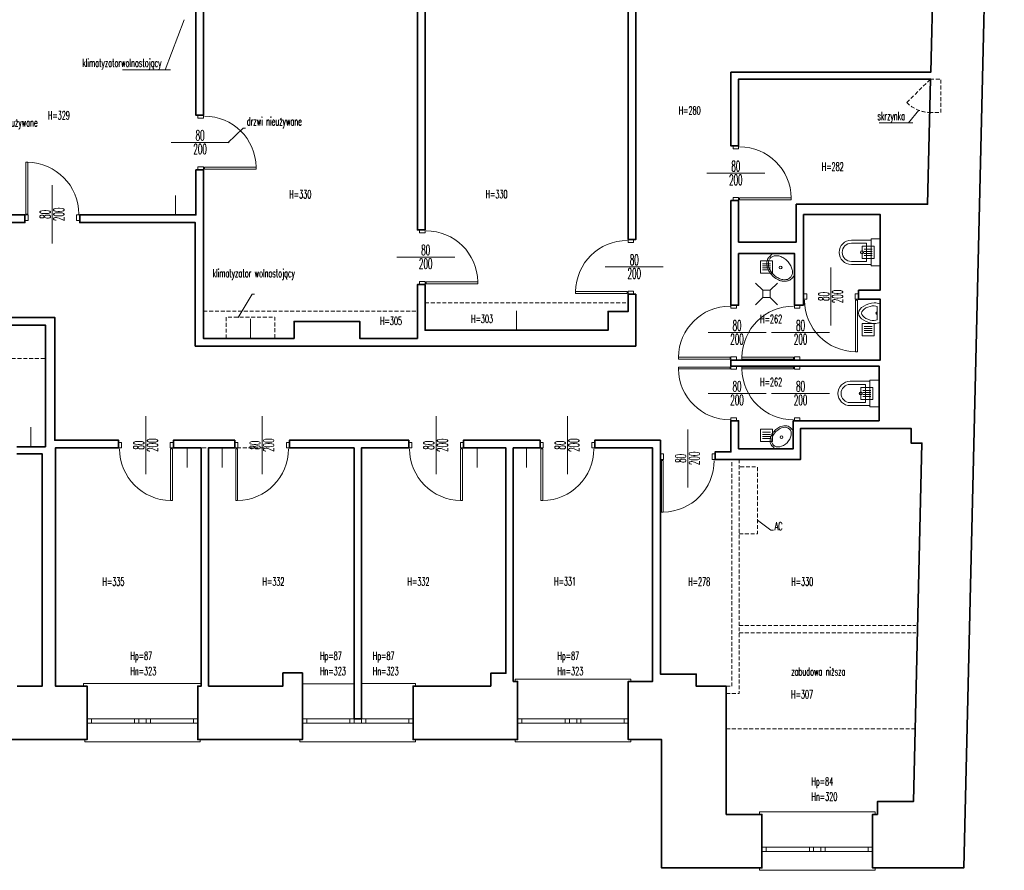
# Model space of a CAD drawing. Header units: centimetres. Extents: x 1278 to 4826, y -2037 to 1154.
# Tile 38 of 39: x 3206 to 4826, y -2037 to -639. Entities that reach past the tile are written whole.
import ezdxf

# ---------------------------------------------------------------- set-up
doc = ezdxf.new("R2010")
doc.units = ezdxf.units.CM
doc.linetypes.add('IMPORT-DASHED _2_', pattern=[0.75, 0.5, -0.25])
doc.linetypes.add('IMPORT-DASHED2 _2_', pattern=[9.525, 6.35, -3.175])
for name, color, linetype, lineweight in [('_cienka przerywana-1', 11, 'IMPORT-DASHED _2_', 9), ('A-drzwi', 5, 'Continuous', 9), ('A-murowane-2', 21, 'Continuous', 35), ('A-okna', 30, 'Continuous', 9), ('A-okna-2', 8, 'Continuous', 9), ('A-opis', 1, 'Continuous', 9), ('A-symbole-1', 11, 'Continuous', 9), ('A-symbole-wentylacja', 1, 'Continuous', 9), ('A-urządzenia sanitarne', 142, 'Continuous', 9), ('A-urządzenia sanitarne-1', 11, 'Continuous', 9), ('A-uwagi-1', 11, 'Continuous', 9), ('A-widok-1', 11, 'Continuous', 9), ('A-widok_daleko', 8, 'Continuous', 9), ('A-widok_NAD-1', 11, 'IMPORT-DASHED2 _2_', 9), ('OGRODOWA - dwg temp_dwg-1', 20, 'Continuous', 35)]:
    doc.layers.add(name, color=color, linetype=linetype, lineweight=lineweight)
doc.styles.add('RomanS', font='romans__.ttf', dxfattribs={"width": 0.5, "height": 13.411772})
doc.styles.add('RomanS_2', font='romans__.ttf', dxfattribs={"width": 0.5, "height": 17.243707})

# ---------------------------------------------------------------- blocks, each defined once
blk = doc.blocks.new('OGRODOWA - dwg temp_dwg_D_80-888481-Aranżacja_wersja_01')
at = {"layer": 'A-drzwi'}
blk.add_line((0, -20), (0, 20), dxfattribs=at)
at = {"layer": 'A-drzwi', "flags": 128}
for points in [[(-43.5, 6), (-40.5, 6), (-40.5, 91), (-43.5, 91)], [(-40, -4.5), (-45, -4.5), (-45, 4.5), (-40, 4.5)], [(40, -4.5), (45, -4.5), (45, 4.5), (40, 4.5)]]:
    blk.add_lwpolyline(points, close=True, dxfattribs=at)
at = {"layer": 'A-drzwi'}
blk.add_arc((-41.5, 6), 85, 0.0175, 89.3196, dxfattribs=at)
blk = doc.blocks.new('OGRODOWA - dwg temp_dwg_drzwi  opis-888474-Aranżacja_wersja_01')
at = {"layer": 'A-opis'}
blk.add_line((0, -47.7), (0, 47.7), dxfattribs=at)
blk = doc.blocks.new('OGRODOWA - dwg temp_dwg_wentylacja1-888475-Aranżacja_wersja_01')
at = {"layer": 'A-symbole-wentylacja', "flags": 128}
blk.add_lwpolyline([(0, 0), (0, -14.4), (0, -32.1)], dxfattribs=at)
blk = doc.blocks.new('OGRODOWA - dwg temp_dwg_D_80-888478-Aranżacja_wersja_01')
at = {"layer": 'A-drzwi'}
blk.add_line((0, -20), (0, 20), dxfattribs=at)
at = {"layer": 'A-drzwi', "flags": 128}
for points in [[(-43.5, 6), (-40.5, 6), (-40.5, 91), (-43.5, 91)], [(-40, -4.5), (-45, -4.5), (-45, 4.5), (-40, 4.5)], [(40, -4.5), (45, -4.5), (45, 4.5), (40, 4.5)]]:
    blk.add_lwpolyline(points, close=True, dxfattribs=at)
at = {"layer": 'A-drzwi'}
blk.add_arc((-41.5, 6), 85, 0.0175, 89.3196, dxfattribs=at)
blk = doc.blocks.new('OGRODOWA - dwg temp_dwg_wentylacja1-888486-Aranżacja_wersja_01')
at = {"layer": 'A-symbole-wentylacja', "flags": 128}
blk.add_lwpolyline([(0, 0), (0, -14.4), (0, -32.1)], dxfattribs=at)
blk = doc.blocks.new('OGRODOWA - dwg temp_dwg_MISKA_1-888499-Aranżacja_wersja_01')
at = {"layer": 'A-urządzenia sanitarne', "flags": 128}
for points in [[(-20, -32.5), (-20, 0), (20, 0), (20, -32.5)], [(15, -32.5), (15, -7.5), (-15, -7.5), (-15, -32.5)]]:
    blk.add_lwpolyline(points, dxfattribs=at)
at = {"layer": 'A-urządzenia sanitarne'}
blk.add_circle((0, -15), 2.5, dxfattribs=at)
for radius in [20, 15]:
    blk.add_arc((0, -32.5), radius, 180, 360, dxfattribs=at)
blk = doc.blocks.new('OGRODOWA - dwg temp_dwg_kratka wentylacyjna-888495-Aranżacja_wersja_01')
at = {"layer": 'A-symbole-wentylacja'}
for p, q in [((6419.8, -1150.4), (6433.2, -1150.4)), ((6419.8, -1153.7), (6433.2, -1153.7)), ((6419.8, -1157), (6433.2, -1157)), ((6419.8, -1160.4), (6433.2, -1160.4))]:
    blk.add_line(p, q, dxfattribs=at)
at = {"layer": 'A-symbole-wentylacja', "flags": 128}
blk.add_lwpolyline([(6416.5, -1145.4), (6416.5, -1165.4), (6436.5, -1165.4), (6436.5, -1145.4)], close=True, dxfattribs=at)
blk = doc.blocks.new('OGRODOWA - dwg temp_dwg_Odpływ-888496-Aranżacja_wersja_01')
at = {"layer": 'A-widok_daleko'}
for p, q in [((6, 6), (18, 18)), ((-6, -6), (-18, -18)), ((6, -6), (18, -18))]:
    blk.add_line(p, q, dxfattribs=at)
at = {"layer": 'A-widok_daleko', "flags": 128}
blk.add_lwpolyline([(-6, 6), (-6, -6), (6, -6), (6, 6), (-6, 6), (-18, 18)], dxfattribs=at)
blk = doc.blocks.new('OGRODOWA - dwg temp_dwg_UMYWALKA NAROŻNA-888500-Aranżacja_wersja_01')
at = {"layer": 'A-urządzenia sanitarne'}
blk.add_line((3178.3, 20790.8), (3178.3, 20784.8), dxfattribs=at)
at = {"layer": 'A-urządzenia sanitarne', "flags": 128}
blk.add_lwpolyline([(3135.7, 20790.8), (3135.7, 20784.8), (3157, 20763.5), (3178.3, 20784.8), (3157, 20763.5), (3135.7, 20784.8)], dxfattribs=at)
at = {"layer": 'A-urządzenia sanitarne'}
blk.add_circle((3157, 20790.8), 2.3, dxfattribs=at)
blk.add_ellipse((3157, 20790.8), major_axis=(18.8, 0), ratio=0.689205, dxfattribs=at)
blk.add_open_spline([(3178.3, 20790.8), (3178.3, 20791.7), (3178.2, 20792.7), (3177.6, 20795.1), (3176.9, 20796.5), (3175.2, 20799), (3174.1, 20800.2), (3171.6, 20802.2), (3170.1, 20803.1), (3166.3, 20804.9), (3163.7, 20805.6), (3158.4, 20806.3), (3155.7, 20806.3), (3150.4, 20805.6), (3147.8, 20804.9), (3143.2, 20802.8), (3141.2, 20801.4), (3138.5, 20798.6), (3137.6, 20797.4), (3136.3, 20794.7), (3135.9, 20793.3), (3135.7, 20791.5), (3135.7, 20791.1), (3135.7, 20790.8)], degree=3, knots=[3.138256, 3.138256, 3.138256, 3.138256, 3.314118, 3.314118, 3.58257, 3.58257, 3.851022, 3.851022, 4.119474, 4.119474, 4.513671, 4.513671, 4.907867, 4.907867, 5.302064, 5.302064, 5.69626, 5.69626, 5.955788, 5.955788, 6.215315, 6.215315, 6.283185, 6.283185, 6.283185, 6.283185], dxfattribs=at)
blk.add_open_spline([(3178.3, 20790.8), (3178.3, 20791.7), (3178.2, 20792.7), (3177.6, 20795.1), (3176.9, 20796.5), (3175.2, 20799), (3174.1, 20800.2), (3171.6, 20802.2), (3170.1, 20803.1), (3166.3, 20804.9), (3163.7, 20805.6), (3158.4, 20806.3), (3155.7, 20806.3), (3150.4, 20805.6), (3147.8, 20804.9), (3143.2, 20802.8), (3141.2, 20801.4), (3138.5, 20798.6), (3137.6, 20797.4), (3136.3, 20794.7), (3135.9, 20793.3), (3135.7, 20791.5), (3135.7, 20791.1), (3135.7, 20790.8)], degree=3, knots=[3.138256, 3.138256, 3.138256, 3.138256, 3.314118, 3.314118, 3.58257, 3.58257, 3.851022, 3.851022, 4.119474, 4.119474, 4.513671, 4.513671, 4.907867, 4.907867, 5.302064, 5.302064, 5.69626, 5.69626, 5.955788, 5.955788, 6.215315, 6.215315, 6.283185, 6.283185, 6.283185, 6.283185], dxfattribs=at)
blk = doc.blocks.new('OGRODOWA - dwg temp_dwg_P1-888501-Aranżacja_wersja_01')
at = {"layer": 'A-urządzenia sanitarne'}
for p, q in [((0, 15), (0, -15)), ((5, 11), (5, -11))]:
    blk.add_line(p, q, dxfattribs=at)
blk.add_arc((5, 0), 2, 270, 90, dxfattribs=at)
for points, knots in [([(0, 15), (3.2, 16), (16.1, 19.9), (51, 0), (16.1, -19.9), (3.2, -16), (0, -15)], [0, 0, 0, 0, 10.198039, 41.262488, 72.326937, 82.524976, 82.524976, 82.524976, 82.524976]), ([(5, -11), (6.6, -11.4), (15.8, -13.9), (43.5, 0), (15.8, 13.9), (6.6, 11.4), (5, 11)], [0, 0, 0, 0, 5.09902, 29.285793, 53.472566, 58.571586, 58.571586, 58.571586, 58.571586])]:
    blk.add_open_spline(points, degree=3, knots=knots, dxfattribs=at)
blk = doc.blocks.new('OGRODOWA - dwg temp_dwg_umywalka narożna duża-888502-Aranżacja_wersja_01')
at = {"layer": 'A-urządzenia sanitarne'}
blk.add_line((-4559, 33947.9), (-4564.1, 33942.8), dxfattribs=at)
at = {"layer": 'A-urządzenia sanitarne', "flags": 128}
blk.add_lwpolyline([(-4522.8, 33911.8), (-4527.9, 33906.7), (-4564.1, 33906.7), (-4564.1, 33942.8), (-4564.1, 33906.7), (-4527.9, 33906.7)], dxfattribs=at)
at = {"layer": 'A-urządzenia sanitarne'}
blk.add_circle((-4541.3, 33929.6), 2.3, dxfattribs=at)
for points, knots in [([(-4524.7, 33913.6), (-4525.4, 33912.9), (-4526.2, 33912.3), (-4528.7, 33910.9), (-4530.4, 33910.4), (-4534.2, 33910), (-4536.3, 33910.1), (-4540.6, 33911.1), (-4542.9, 33912), (-4547.2, 33914.4), (-4549.2, 33915.8), (-4553, 33919.3), (-4554.7, 33921.2), (-4557.5, 33925.4), (-4558.6, 33927.6), (-4560.2, 33932), (-4560.6, 33934.2), (-4560.7, 33938), (-4560.5, 33939.7), (-4559.6, 33942.7), (-4558.8, 33944.1), (-4557.7, 33945.5), (-4557.4, 33945.8), (-4557.1, 33946.1)], [0, 0, 0, 0, 0.191265, 0.191265, 0.505101, 0.505101, 0.834882, 0.834882, 1.169929, 1.169929, 1.50547, 1.50547, 1.841012, 1.841012, 2.176553, 2.176553, 2.512095, 2.512095, 2.790014, 2.790014, 3.067933, 3.067933, 3.141593, 3.141593, 3.141593, 3.141593]), ([(-4559, 33947.9), (-4558.2, 33948.7), (-4557.2, 33949.5), (-4554.7, 33951), (-4553, 33951.6), (-4549.3, 33952.3), (-4547.4, 33952.3), (-4543.5, 33951.9), (-4541.6, 33951.4), (-4536.8, 33949.7), (-4534, 33948.1), (-4528.9, 33944.2), (-4526.6, 33941.9), (-4522.7, 33936.8), (-4521.1, 33934), (-4519, 33928.3), (-4518.5, 33925.4), (-4518.6, 33920.8), (-4518.9, 33919), (-4520, 33915.6), (-4520.8, 33914.1), (-4522.2, 33912.4), (-4522.5, 33912.1), (-4522.8, 33911.8)], [3.138256, 3.138256, 3.138256, 3.138256, 3.314118, 3.314118, 3.58257, 3.58257, 3.851022, 3.851022, 4.119474, 4.119474, 4.513671, 4.513671, 4.907867, 4.907867, 5.302064, 5.302064, 5.69626, 5.69626, 5.955788, 5.955788, 6.215315, 6.215315, 6.283185, 6.283185, 6.283185, 6.283185]), ([(-4559, 33947.9), (-4558.2, 33948.7), (-4557.2, 33949.5), (-4554.7, 33951), (-4553, 33951.6), (-4549.3, 33952.3), (-4547.4, 33952.3), (-4543.5, 33951.9), (-4541.6, 33951.4), (-4536.8, 33949.7), (-4534, 33948.1), (-4528.9, 33944.2), (-4526.6, 33941.9), (-4522.7, 33936.8), (-4521.1, 33934), (-4519, 33928.3), (-4518.5, 33925.4), (-4518.6, 33920.8), (-4518.9, 33919), (-4520, 33915.6), (-4520.8, 33914.1), (-4522.2, 33912.4), (-4522.5, 33912.1), (-4522.8, 33911.8)], [3.138256, 3.138256, 3.138256, 3.138256, 3.314118, 3.314118, 3.58257, 3.58257, 3.851022, 3.851022, 4.119474, 4.119474, 4.513671, 4.513671, 4.907867, 4.907867, 5.302064, 5.302064, 5.69626, 5.69626, 5.955788, 5.955788, 6.215315, 6.215315, 6.283185, 6.283185, 6.283185, 6.283185]), ([(-4557.1, 33946.1), (-4556.3, 33946.9), (-4555.4, 33947.6), (-4553.1, 33948.8), (-4551.6, 33949.3), (-4548.3, 33949.7), (-4546.6, 33949.7), (-4542.8, 33949.1), (-4540.7, 33948.4), (-4536.5, 33946.5), (-4534.3, 33945.2), (-4530.4, 33942), (-4528.5, 33940.1), (-4525.4, 33936.2), (-4524.1, 33934.1), (-4522.3, 33929.8), (-4521.6, 33927.7), (-4521, 33923.7), (-4521.1, 33921.8), (-4521.7, 33918.4), (-4522.3, 33916.9), (-4523.6, 33914.8), (-4524.1, 33914.2), (-4524.7, 33913.6)], [3.141593, 3.141593, 3.141593, 3.141593, 3.345852, 3.345852, 3.623771, 3.623771, 3.90169, 3.90169, 4.212696, 4.212696, 4.550415, 4.550415, 4.887894, 4.887894, 5.21769, 5.21769, 5.535789, 5.535789, 5.839776, 5.839776, 6.130788, 6.130788, 6.283185, 6.283185, 6.283185, 6.283185])]:
    blk.add_open_spline(points, degree=3, knots=knots, dxfattribs=at)
blk = doc.blocks.new('OGRODOWA - dwg temp_dwg_oknaa 182-888507-Aranżacja_wersja_01')
at = {"layer": 'A-okna'}
blk.add_line((-1176.7, -26425.5), (-1164.7, -26425.5), dxfattribs=at)
at = {"layer": 'A-okna', "flags": 128}
for points in [[(-1254.7, -26425.5), (-1261.7, -26425.5), (-1261.7, -26418.5), (-1254.7, -26418.5), (-1254.7, -26425.5), (-1254.7, -26418.5)], [(-1183.7, -26425.5), (-1183.7, -26418.5), (-1176.7, -26418.5), (-1176.7, -26425.5), (-1183.7, -26425.5), (-1183.7, -26418.5)], [(-1176.7, -26418.5), (-1164.7, -26418.5), (-1157.7, -26418.5), (-1157.7, -26425.5), (-1157.7, -26418.5)], [(-1157.7, -26425.5), (-1164.7, -26425.5), (-1164.7, -26418.5)], [(-1086.7, -26425.5), (-1086.7, -26418.5), (-1079.7, -26418.5), (-1079.7, -26425.5), (-1086.7, -26425.5), (-1086.7, -26418.5)]]:
    blk.add_lwpolyline(points, dxfattribs=at)
at = {"layer": 'A-okna-2'}
for p, q in [((-1176.7, -26418.5), (-1261.7, -26418.5)), ((-1079.7, -26418.5), (-1164.7, -26418.5)), ((-1261.7, -26425.5), (-1176.7, -26425.5)), ((-1164.7, -26425.5), (-1079.7, -26425.5))]:
    blk.add_line(p, q, dxfattribs=at)
blk = doc.blocks.new('OGRODOWA - dwg temp_dwg-805956-Aranżacja_wersja_01')
at = {"layer": '_cienka przerywana-1'}
blk.add_line((-2737.4, 1838.4), (-2737.4, 1734.4), dxfattribs=at)
at = {"layer": 'A-murowane-2'}
for p, q in [((-2705.9, 2819.4), (-2718.4, 2819.4)), ((-2939.4, 1733.4), (-2737.4, 1733.4))]:
    blk.add_line(p, q, dxfattribs=at)
at = {"layer": 'A-murowane-2', "flags": 128}
for points in [[(-4771.6, 2663.2), (-4685.6, 2661.2), (-4687.9, 2568.2), (-4877.9, 2572.7), (-4840.9, 3294.9), (-2034.4, 3228.3), (-2034.4, 3078.3), (-2122.4, 3078.3), (-2122.4, 3086.3), (-2143.4, 3086.3), (-2143.4, 3145.5), (-2732.9, 3159.5), (-2732.9, 3141.5), (-2756.9, 3141.5), (-2732.9, 3141.5)], [(-3330.4, 2857.9), (-3221.4, 2857.9), (-3221.4, 2845.4), (-3342.4, 2845.4), (-3342.4, 3173.9), (-3501.9, 3177.7), (-3501.9, 3165.7), (-3574.9, 3165.7), (-3574.9, 3179.5), (-3666.1, 3181.6), (-3665.8, 3197.6), (-3976.7, 3205), (-3977.1, 3189), (-4055.4, 3190.9), (-4055.7, 3175.8), (-4121.7, 3177.4), (-4121.4, 3190.9), (-4156.4, 3191.7), (-4156, 3209.7)], [(-3221.4, 2845.4), (-3221.4, 2857.9), (-3331.4, 2857.9), (-3331.4, 3173.7), (-3125.4, 3168.8), (-3125.4, 2952.9), (-3063.4, 2952.9), (-3063.4, 2857.9), (-3131.4, 2857.9), (-3131.4, 2845.4)], [(-2756.9, 3141.5), (-2756.9, 2959.9), (-2705.9, 2959.9), (-2705.9, 2819.4), (-2718.4, 2819.4), (-2718.4, 2845.4), (-2769.4, 2845.4), (-2769.4, 2857.9), (-2723.4, 2857.9), (-2723.4, 2947.9), (-2769.4, 2947.9), (-2769.4, 3088.9), (-2859.4, 3088.9), (-2859.4, 2845.4)], [(-2984.4, 3054.9), (-2984.4, 3090.9), (-3108.4, 3090.9), (-3108.4, 2964.9), (-2959.4, 2964.9)], [(-2859.4, 2845.4), (-2869.4, 2845.4), (-2869.4, 3090.9), (-2969.4, 3090.9), (-2969.4, 3054.9), (-2984.4, 3054.9)], [(-3588.6, 2757.5), (-3574.9, 2757.3), (-3574.9, 3065.7), (-3501.9, 3065.7), (-3501.9, 2720.9), (-3480.4, 2720.9), (-3480.4, 2688.9), (-3067.4, 2688.9), (-3067.4, 2676.4), (-3497.9, 2676.4)], [(-2959.4, 2964.9), (-2959.4, 2949.9), (-3044.4, 2949.9), (-3044.4, 2857.9), (-2959.4, 2857.9), (-2959.4, 2845.4), (-3131.4, 2845.4), (-3131.4, 2857.9), (-3063.4, 2857.9), (-3063.4, 2949.9)], [(-2993.4, 2342.4), (-2918.4, 2342.4), (-2918.4, 2643.4), (-2949.4, 2643.4), (-2949.4, 2676.4), (-2977.4, 2676.4), (-2977.4, 2688.9), (-2892.4, 2688.9), (-2892.4, 1964.4), (-3095.4, 1964.4), (-3095.4, 1774.4), (-3107.9, 1774.4), (-3107.9, 1965.4), (-3181.9, 1965.4), (-3181.9, 1977.9), (-3181.9, 1965.4)], [(-2737.4, 2405.4), (-2737.4, 2531.4), (-2724.9, 2531.4), (-2724.9, 2487.4), (-2462.6, 2487.4)], [(-2724.9, 2487.4), (-2340.9, 2487.4), (-2340.9, 2494.6), (-2245.4, 2494.6), (-2245.4, 2322.6), (-2333.4, 2322.6), (-2333.4, 2450.4), (-2354.4, 2450.4), (-2354.4, 2475.4), (-2724.9, 2475.4), (-2724.9, 2405.4), (-2737.4, 2405.4), (-2724.9, 2405.4)], [(-3589.9, 2303.4), (-3497.9, 2303.4), (-3497.9, 2329.9), (-3083.4, 2329.9), (-3083.4, 2342.4), (-3477.4, 2342.4), (-3477.4, 2368.4)], [(-3181.9, 1977.9), (-2904.9, 1977.9), (-2904.9, 2126.9), (-2932.9, 2126.9), (-2932.9, 2234.9), (-2904.9, 2234.9), (-2904.9, 2329.9), (-2993.4, 2329.9), (-2993.4, 2342.4)], [(-2279.4, 2225.6), (-2279.4, 2237.6), (-2724.9, 2237.6), (-2724.9, 2315.4), (-2737.4, 2315.4), (-2737.4, 2119.4), (-2724.9, 2119.4), (-2724.9, 2225.6), (-2279.4, 2225.6), (-2279.4, 2237.6)], [(-2724.9, 1928.4), (-2724.9, 1974.4), (-2333.4, 1974.4), (-2333.4, 1968.6), (-2245.4, 1968.6), (-2245.4, 2140.6), (-2354.9, 2140.6), (-2354.9, 2108.6), (-2333.4, 2108.6), (-2333.4, 1986.4), (-2724.9, 1986.4), (-2724.9, 2029.4), (-2737.4, 2029.4), (-2737.4, 1928.4), (-2724.9, 1928.4), (-2737.4, 1928.4)], [(-2737.4, 1838.4), (-2724.9, 1838.4), (-2737.4, 1838.4), (-2737.4, 1733.4), (-2939.4, 1733.4), (-2939.4, 1335.4)], [(-2926.9, 1655.9), (-2926.9, 1717.9), (-2726.9, 1717.9), (-2726.9, 1670.9)], [(-2714.9, 1670.9), (-2714.9, 1712.9), (-2333.4, 1712.9), (-2333.4, 1671.6)], [(-2354.4, 1614.6), (-2245.4, 1614.6), (-2245.4, 1786.6), (-2333.4, 1786.6), (-2333.4, 1734.4), (-2724.9, 1734.4), (-2724.9, 1838.4)]]:
    blk.add_lwpolyline(points, dxfattribs=at)
for points in [[(-2122.4, 2837.5), (-2122.4, 2896.3), (-2034.4, 2896.3), (-2034.4, 2731.3), (-2245.4, 2731.3), (-2245.4, 2676.6), (-2340.9, 2676.6), (-2340.9, 2716.4), (-2724.9, 2716.4), (-2724.9, 2621.4), (-2737.4, 2621.4), (-2737.4, 2729.4), (-2352.9, 2729.4), (-2352.9, 2788.4), (-2332.9, 2788.4), (-2332.9, 2837.5)], [(-3589.9, 2121.4), (-3497.9, 2121.4), (-3497.9, 1977.9), (-3271.9, 1977.9), (-3271.9, 1965.4), (-3497.9, 1965.4), (-3589.9, 1965.4)], [(-3107.9, 1684.4), (-3095.4, 1684.4), (-3095.4, 1422.9), (-3107.9, 1422.9), (-3107.9, 1530.4), (-3179.9, 1530.4), (-3179.9, 1542.4), (-3107.9, 1542.4)]]:
    blk.add_lwpolyline(points, close=True, dxfattribs=at)
at = {"layer": 'A-symbole-1'}
for p, q in [((-3259.4, 3088.9), (-3259.4, 3144.6)), ((-3346.7, 1844.6), (-3346.7, 1923.6))]:
    blk.add_line(p, q, dxfattribs=at)
at = {"layer": 'A-symbole-1', "flags": 128}
for points in [[(-3279.9, 3154.6), (-3259.4, 3137.6), (-3259.4, 3133.6)], [(-2605.9, 2888.9), (-2589.5, 2911.2), (-2589.5, 2915.2)], [(-2939.3, 2034.8), (-2977.6, 2058), (-2977.6, 2062)], [(-3428.8, 1946), (-3346.7, 1914.9), (-3346.7, 1910.9)]]:
    blk.add_lwpolyline(points, dxfattribs=at)
at = {"layer": 'A-urządzenia sanitarne-1', "flags": 128}
for points in [[(-3024.4, 3075.9), (-3068.4, 3075.9), (-3068.4, 3090.9), (-3024.4, 3090.9)], [(-2792.4, 3073.9), (-2836.4, 3073.9), (-2836.4, 3088.9), (-2792.4, 3088.9)]]:
    blk.add_lwpolyline(points, close=True, dxfattribs=at)
at = {"layer": 'A-uwagi-1', "flags": 128}
blk.add_lwpolyline([(-3226.5, 2017.9), (-3250.5, 2043.2), (-3250.5, 2047.2)], dxfattribs=at)
at = {"layer": 'A-widok-1'}
blk.add_line((-2336.9, 2140.6), (-2336.9, 2225.6), dxfattribs=at)
at = {"layer": 'A-widok-1', "flags": 128}
for points in [[(-2122.4, 3082.3), (-2126.4, 3082.3), (-2126.4, 2892.3), (-2122.4, 2892.3)], [(-2034.4, 3082.3), (-2030.4, 3082.3), (-2030.4, 2896.3), (-2030.4, 2892.3), (-2034.4, 2892.3)], [(-2340.9, 2680.6), (-2344.9, 2680.6), (-2344.9, 2490.6), (-2340.9, 2490.6)], [(-2245.4, 2680.6), (-2241.4, 2680.6), (-2241.4, 2494.6), (-2241.4, 2490.6), (-2245.4, 2490.6)], [(-2333.4, 2326.6), (-2337.4, 2326.6), (-2337.4, 2237.6)], [(-2245.4, 2326.6), (-2241.4, 2326.6), (-2241.4, 2140.6), (-2241.4, 2136.6), (-2245.4, 2136.6)], [(-2337.4, 1974.4), (-2337.4, 1780.6), (-2333.4, 1780.6)], [(-2245.4, 1972.6), (-2241.4, 1972.6), (-2241.4, 1786.6), (-2241.4, 1782.6), (-2245.4, 1782.6)]]:
    blk.add_lwpolyline(points, dxfattribs=at)
at = {"layer": 'A-widok_NAD-1'}
for p, q in [((-3292.8, 3134.5), (-3331.4, 3173.7)), ((-2432.9, 2858.9), (-2432.9, 3149.4)), ((-2420.9, 2858.9), (-2420.9, 3149.4)), ((-2262.9, 2837.5), (-2262.9, 3149.4)), ((-2963.4, 2342.4), (-2963.4, 2676.4)), ((-2949.9, 1977.9), (-2949.9, 2329.9)), ((-2724.9, 1928.4), (-2724.9, 2082.9)), ((-3107.9, 1774.4), (-3107.9, 1932.9))]:
    blk.add_line(p, q, dxfattribs=at)
at = {"layer": 'A-widok_NAD-1', "flags": 128}
for points in [[(-3331.4, 3172.8), (-3331.2, 3190.8), (-3276.2, 3190.4), (-3276.4, 3172.4)], [(-2583.5, 2858.9), (-2583.5, 2888.9), (-2693.5, 2888.9), (-2693.5, 2858.9)], [(-2320.9, 2837.5), (-2320.9, 2858.9), (-2705.9, 2858.9)], [(-2332.9, 2837.5), (-2332.9, 2846.9), (-2705.9, 2846.9)], [(-2880.4, 1347.4), (-2871.9, 1347.4), (-2871.9, 1717.9)]]:
    blk.add_lwpolyline(points, dxfattribs=at)
blk.add_lwpolyline([(-2904.9, 2015.4), (-2939.9, 2015.4), (-2939.9, 2095.4), (-2904.9, 2095.4)], close=True, dxfattribs=at)
at = {"layer": 'A-widok_NAD-1'}
blk.add_arc((-3331.4, 3173.7), 55, 314.5797, 359.5797, dxfattribs=at)
for name, p, rotation in [('OGRODOWA - dwg temp_dwg_kratka wentylacyjna-888495-Aranżacja_wersja_01', (-1891, 9497.4), 269.9999999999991), ('OGRODOWA - dwg temp_dwg_P1-888501-Aranżacja_wersja_01', (-2946.4, 3090.9), 269.9999999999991), ('OGRODOWA - dwg temp_dwg_kratka wentylacyjna-888495-Aranżacja_wersja_01', (-1764, 9497.4), 269.9999999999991), ('OGRODOWA - dwg temp_dwg_kratka wentylacyjna-888495-Aranżacja_wersja_01', (-1659, 9495.4), 269.9999999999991), ('OGRODOWA - dwg temp_dwg_D_80-888481-Aranżacja_wersja_01', (-2973.9, 3009.9), 269.9999999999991), ('OGRODOWA - dwg temp_dwg_drzwi  opis-888474-Aranżacja_wersja_01', (-2973.9, 3009.9), 269.9999999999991), ('OGRODOWA - dwg temp_dwg_drzwi  opis-888474-Aranżacja_wersja_01', (-2914.4, 2959.9), 180), ('OGRODOWA - dwg temp_dwg_drzwi  opis-888474-Aranżacja_wersja_01', (-2814.4, 2959.9), 180), ('OGRODOWA - dwg temp_dwg_D_80-888481-Aranżacja_wersja_01', (-2914.4, 2954.4), 180), ('OGRODOWA - dwg temp_dwg_umywalka narożna duża-888502-Aranżacja_wersja_01', (-36951, -1614.2), 269.9999999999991), ('OGRODOWA - dwg temp_dwg_UMYWALKA NAROŻNA-888500-Aranżacja_wersja_01', (14191, 15397.5), 134.9999999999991), ('OGRODOWA - dwg temp_dwg_Odpływ-888496-Aranżacja_wersja_01', (-2978, 2903.9), 269.9999999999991), ('OGRODOWA - dwg temp_dwg_drzwi  opis-888474-Aranżacja_wersja_01', (-3176.4, 2853.4), 180), ('OGRODOWA - dwg temp_dwg_kratka wentylacyjna-888495-Aranżacja_wersja_01', (-1867, 9330.4), 269.9999999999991), ('OGRODOWA - dwg temp_dwg_drzwi  opis-888474-Aranżacja_wersja_01', (-2914.4, 2855.4), 180), ('OGRODOWA - dwg temp_dwg_drzwi  opis-888474-Aranżacja_wersja_01', (-2814.4, 2855.4), 180), ('OGRODOWA - dwg temp_dwg_kratka wentylacyjna-888495-Aranżacja_wersja_01', (-1590.1, 9330.4), 269.9999999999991), ('OGRODOWA - dwg temp_dwg_D_80-888481-Aranżacja_wersja_01', (-2914.4, 2849.9), 180), ('OGRODOWA - dwg temp_dwg_drzwi  opis-888474-Aranżacja_wersja_01', (-2707.7, 2774.4), 269.9999999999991), ('OGRODOWA - dwg temp_dwg_drzwi  opis-888474-Aranżacja_wersja_01', (-3022.4, 2686.4), 180), ('OGRODOWA - dwg temp_dwg_D_80-888481-Aranżacja_wersja_01', (-3022.4, 2680.9), 180), ('OGRODOWA - dwg temp_dwg_drzwi  opis-888474-Aranżacja_wersja_01', (-2729.4, 2576.4), 269.9999999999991), ('OGRODOWA - dwg temp_dwg_wentylacja1-888475-Aranżacja_wersja_01', (-2918.4, 2492.9), 269.9999999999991), ('OGRODOWA - dwg temp_dwg_wentylacja1-888475-Aranżacja_wersja_01', (-2724.9, 2428), 90.0000000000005), ('OGRODOWA - dwg temp_dwg_D_80-888481-Aranżacja_wersja_01', (-2729.4, 2360.4), 269.9999999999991), ('OGRODOWA - dwg temp_dwg_drzwi  opis-888474-Aranżacja_wersja_01', (-3038.4, 2343.4), 180), ('OGRODOWA - dwg temp_dwg_drzwi  opis-888474-Aranżacja_wersja_01', (-2729.3, 2360.4), 269.9999999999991), ('OGRODOWA - dwg temp_dwg_drzwi  opis-888474-Aranżacja_wersja_01', (-2729.4, 2074.4), 269.9999999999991), ('OGRODOWA - dwg temp_dwg_wentylacja1-888475-Aranżacja_wersja_01', (-2904.9, 2055.4), 269.9999999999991), ('OGRODOWA - dwg temp_dwg_drzwi  opis-888474-Aranżacja_wersja_01', (-3226.9, 1972.4), 180), ('OGRODOWA - dwg temp_dwg_wentylacja1-888475-Aranżacja_wersja_01', (-2724.9, 2008.7), 90.0000000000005), ('OGRODOWA - dwg temp_dwg_wentylacja1-888475-Aranżacja_wersja_01', (-3107.9, 1932), 269.9999999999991), ('OGRODOWA - dwg temp_dwg_D_80-888481-Aranżacja_wersja_01', (-2729.4, 1883.4), 269.9999999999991), ('OGRODOWA - dwg temp_dwg_D_80-888481-Aranżacja_wersja_01', (-2729.4, 1883.4), 269.9999999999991), ('OGRODOWA - dwg temp_dwg_drzwi  opis-888474-Aranżacja_wersja_01', (-2729.4, 1883.4), 269.9999999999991), ('OGRODOWA - dwg temp_dwg_D_80-888481-Aranżacja_wersja_01', (-3103.4, 1729.4), 90.0000000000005), ('OGRODOWA - dwg temp_dwg_drzwi  opis-888474-Aranżacja_wersja_01', (-3108.9, 1729.4), 269.9999999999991), ('OGRODOWA - dwg temp_dwg_wentylacja1-888475-Aranżacja_wersja_01', (-2726.9, 1694.3), 269.9999999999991)]:
    blk.add_blockref(name, p, dxfattribs=dict(rotation=rotation))
at = {"extrusion": (0, 0, -1)}
for name, p, zscale, rotation in [('OGRODOWA - dwg temp_dwg_oknaa 182-888507-Aranżacja_wersja_01', (-24357.1, 4158), -1, 89.99999999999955), ('OGRODOWA - dwg temp_dwg_D_80-888478-Aranżacja_wersja_01', (2814.4, 2954.4), -1.000000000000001, 180), ('OGRODOWA - dwg temp_dwg_D_80-888478-Aranżacja_wersja_01', (2814.4, 2849.9), -1.000000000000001, 180), ('OGRODOWA - dwg temp_dwg_D_80-888478-Aranżacja_wersja_01', (2710.4, 2774.4), -1, 89.99999999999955), ('OGRODOWA - dwg temp_dwg_oknaa 182-888507-Aranżacja_wersja_01', (-24146.1, 3756.4), -1, 89.99999999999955), ('OGRODOWA - dwg temp_dwg_D_80-888478-Aranżacja_wersja_01', (2729.4, 2576.4), -1, 89.99999999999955), ('OGRODOWA - dwg temp_dwg_wentylacja1-888486-Aranżacja_wersja_01', (2724.9, 2509.4), -1, 270.0000000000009), ('OGRODOWA - dwg temp_dwg_oknaa 182-888507-Aranżacja_wersja_01', (-24146.1, 3402.4), -1, 89.99999999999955), ('OGRODOWA - dwg temp_dwg_D_80-888478-Aranżacja_wersja_01', (2729.4, 2074.4), -1, 89.99999999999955), ('OGRODOWA - dwg temp_dwg_oknaa 182-888507-Aranżacja_wersja_01', (-24146.1, 3048.4), -1, 89.99999999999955), ('OGRODOWA - dwg temp_dwg_wentylacja1-888486-Aranżacja_wersja_01', (2724.9, 1950.9), -1, 270.0000000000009)]:
    blk.add_blockref(name, p, dxfattribs=dict(at, zscale=zscale, rotation=rotation))
at = {"extrusion": (0, 0, -1), "zscale": -1}
for name, p in [('OGRODOWA - dwg temp_dwg_MISKA_1-888499-Aranżacja_wersja_01', (3046.4, 3075.9)), ('OGRODOWA - dwg temp_dwg_MISKA_1-888499-Aranżacja_wersja_01', (2814.4, 3073.9)), ('OGRODOWA - dwg temp_dwg_D_80-888478-Aranżacja_wersja_01', (3176.4, 2853.4)), ('OGRODOWA - dwg temp_dwg_D_80-888478-Aranżacja_wersja_01', (3038.4, 2337.9)), ('OGRODOWA - dwg temp_dwg_D_80-888478-Aranżacja_wersja_01', (3226.9, 1973.4))]:
    blk.add_blockref(name, p, dxfattribs=at)
at = {"layer": 'A-opis', "char_height": 17.24, "attachment_point": 2, "line_spacing_factor": 0.983083, "style": 'RomanS_2'}
for s, insert, width, rotation in [('200', (-2973.9, 3012), 25.121, 180), ('80', (-2973.9, 2989.5), 16.748, 180), ('80', (-2934.8, 2959.9), 16.748, 90), ('200', (-2912.3, 2959.9), 25.121, 90), ('80', (-2834.8, 2959.9), 16.748, 90), ('200', (-2812.3, 2959.9), 25.121, 90), ('200', (-3174.3, 2853.4), 25.121, 90), ('80', (-2934.8, 2855.4), 16.748, 90), ('200', (-2912.3, 2855.4), 25.121, 90), ('80', (-2834.8, 2855.4), 16.748, 90), ('200', (-2812.3, 2855.4), 25.121, 90), ('80', (-3196.8, 2853.4), 16.748, 90), ('200', (-2707.7, 2776.5), 25.121, 180), ('80', (-2707.7, 2754), 16.748, 180), ('200', (-3020.3, 2686.4), 25.121, 90), ('80', (-3042.8, 2686.4), 16.748, 90), ('200', (-2729.4, 2578.5), 25.121, 180), ('80', (-2729.4, 2556), 16.748, 180), ('200', (-2729.3, 2362.5), 25.121, 180), ('80', (-3058.8, 2343.4), 16.748, 90), ('200', (-3036.3, 2343.4), 25.121, 90), ('80', (-2729.3, 2340), 16.748, 180), ('200', (-2729.4, 2076.5), 25.121, 180), ('80', (-2729.4, 2054), 16.748, 180), ('80', (-3247.3, 1972.4), 16.748, 90), ('200', (-3224.8, 1972.4), 25.121, 90), ('200', (-2729.4, 1885.5), 25.121, 180), ('80', (-2729.4, 1863), 16.748, 180), ('200', (-3108.9, 1731.5), 25.121, 180), ('80', (-3108.9, 1709), 16.748, 180)]:
    blk.add_mtext(s, dxfattribs=dict(at, insert=insert, width=width, rotation=rotation))
at = {"layer": 'A-symbole-1', "rotation": 90, "line_spacing_factor": 0.983083, "style": 'RomanS'}
for s, insert, char_height, width, attachment_point in [('skrzynka', (-3277.4, 3131.6), 13.41, 45.934, 3), ('H=282', (-3194, 2994.7), 13.41, 34.622, 1), ('zabudowa niższa', (-2364.1, 2944.4), 13.412, 89.64, 1), ('Hp=84', (-2183.2, 2977.7), 13.41, 34.622, 1), ('Hn=320', (-2158.3, 2977.8), 13.41, 41.135, 1), ('H=330', (-2511.8, 2944.5), 13.41, 34.622, 1), ('H=307', (-2326.4, 2944.3), 13.41, 34.622, 1), ('H=262', (-2943.6, 2893.4), 13.41, 34.622, 1), ('H=262', (-2839.9, 2893.4), 13.41, 34.622, 1), ('AC', (-2602.8, 2917.2), 13.41, 16.111, 1), ('H=278', (-2511.7, 2775.1), 13.41, 34.622, 1), ('H=280', (-3286.4, 2759.4), 13.41, 34.622, 1), ('Hn=323', (-2364.6, 2560), 13.41, 41.135, 1), ('H=331', (-2512.1, 2554.5), 13.41, 34.622, 1), ('Hp=87', (-2389.7, 2560), 13.41, 34.622, 1), ('H=330', (-3148.8, 2441.8), 13.41, 34.622, 1), ('H=303', (-2943.7, 2418), 13.41, 34.622, 1), ('H=332', (-2511.9, 2313.4), 13.41, 34.622, 1), ('H=305', (-2940.4, 2268.3), 13.41, 34.622, 1), ('Hn=323', (-2364.6, 2256.4), 13.41, 41.135, 1), ('Hp=87', (-2389.7, 2256.4), 13.41, 34.622, 1), ('Hp=87', (-2389.7, 2169.6), 13.41, 34.622, 1), ('Hn=323', (-2364.6, 2169.6), 13.41, 41.135, 1), ('H=330', (-3148.6, 2119.1), 13.41, 34.622, 1), ('klimatyzator wolnostojący', (-3018.9, 2128.4), 13.412, 132.147, 3), ('H=332', (-2511.9, 2074.9), 13.41, 34.622, 1), ('Hp=87', (-2389.7, 1857.8), 13.41, 34.622, 1), ('Hn=323', (-2364.6, 1857.8), 13.41, 41.135, 1), ('klimatyzatorwolnostojący', (-3364.7, 1908.9), 13.412, 66.845, 3), ('H=335', (-2511.8, 1811.8), 13.41, 34.622, 1), ('H=329', (-3278.4, 1722.1), 13.41, 34.622, 1)]:
    blk.add_mtext(s, dxfattribs=dict(at, insert=insert, char_height=char_height, width=width, attachment_point=attachment_point))
at = {"layer": 'A-uwagi-1', "char_height": 13.412, "width": 92.04, "attachment_point": 1, "rotation": 90, "line_spacing_factor": 0.983083, "style": 'RomanS'}
for insert in [(-3268.5, 2049.2), (-3266.5, 1614.7)]:
    blk.add_mtext('drzwi nieużywane', dxfattribs=dict(at, insert=insert))

msp = doc.modelspace()

# ---------------------------------------------------------------- block references
at = {"layer": 'OGRODOWA - dwg temp_dwg-1', "rotation": 270.0000000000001}
msp.add_blockref('OGRODOWA - dwg temp_dwg-805956-Aranżacja_wersja_01', (1530.7, -4067.7), dxfattribs=at)

doc.saveas('drawing.dxf')
